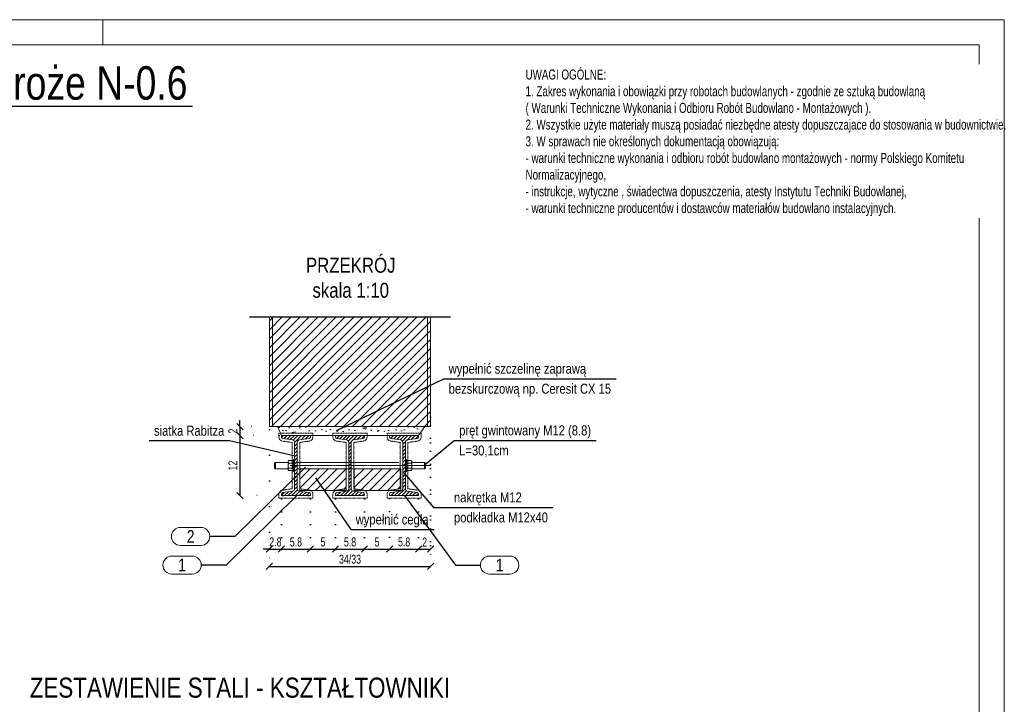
# Model space of a CAD drawing. Header units: millimetres. Extents: x 11149 to 111407, y -107619 to -23630.
# Tile 163 of 245: x 20260 to 20752, y -29702 to -29360. Entities that reach past the tile are written whole.
import ezdxf
from ezdxf.enums import TextEntityAlignment as Align

# ---------------------------------------------------------------- set-up
doc = ezdxf.new("R2010")
doc.units = ezdxf.units.MM
doc.header["$LTSCALE"] = 2
for name, pattern in [('CENTER2', [28.575, 19.05, -3.175, 3.175, -3.175]), ('DOT', [6.35, 0, -6.35]), ('HIDDEN', [9.525, 6.35, -3.175])]:
    doc.linetypes.add(name, pattern=pattern)
doc.layers.get('0').update_dxf_attribs({"plot": 0})
doc.layers.get('Defpoints').update_dxf_attribs({"color": 1})
for name, color, linetype, lineweight in [('e-cad_252', 252, 'HIDDEN', 9), ('e-cad_cienkie', 1, 'Continuous', 9), ('e-cad_opisy', 7, 'Continuous', 9), ('e-cad_osie', 22, 'CENTER2', 9), ('e-cad_stal_kontur', 222, 'Continuous', 20), ('e-cad_stal_wypelnienia', 224, 'Continuous', 9), ('e-cad_wymiary', 4, 'Continuous', 9), ('Opisy', 7, 'Continuous', 13)]:
    doc.layers.add(name, color=color, linetype=linetype, lineweight=lineweight)
doc.layers.add('e-cad_ukryte', color=30, linetype='HIDDEN')
doc.styles.add('e-cad_1', font='arial.ttf', dxfattribs={"width": 0.7})
doc.styles.add('e-cad_2', font='arial.ttf', dxfattribs={"width": 0.8})
doc.dimstyles.new('e-cad_1_10_[cm]', dxfattribs={"dimtxt": 1.8, "dimasz": 1.25, "dimexe": 1.25, "dimexo": 0.625, "dimgap": 0.5, "dimtad": 1, "dimdec": 0, "dimrnd": 1, "dimzin": 1, "dimtxsty": 'e-cad_1', "dimblk": 'OBLIQUE', "dimcen": 2.5, "dimclrd": 256, "dimclre": 252, "dimclrt": 7, "dimadec": 0, "dimazin": 0, "dimtfac": 1, "dimtix": 1, "dimtmove": 2, "dimatfit": 3, "dimldrblk": 'NONE', "dimfxl": 60, "dimfxlon": 1, "dimarcsym": 0})
doc.dimstyles.new('e-cad_1_25_10[cm]', dxfattribs={"dimscale": 2.5, "dimtxt": 1.8, "dimasz": 1.25, "dimexe": 1.25, "dimexo": 0.625, "dimgap": 0.5, "dimtad": 1, "dimdec": 0, "dimlfac": 0.4, "dimrnd": 1, "dimzin": 1, "dimtxsty": 'e-cad_1', "dimblk": 'OBLIQUE', "dimcen": 2.5, "dimclrd": 30, "dimclre": 252, "dimclrt": 7, "dimadec": 0, "dimazin": 0, "dimtfac": 1, "dimtix": 1, "dimtmove": 2, "dimatfit": 3, "dimfxl": 60, "dimfxlon": 1, "dimarcsym": 0})
doc.dimstyles.new('e-cad_1_25_[cm]', dxfattribs={"dimscale": 2.5, "dimtxt": 1.8, "dimasz": 1.25, "dimexe": 1.25, "dimexo": 0.625, "dimgap": 0.5, "dimtad": 1, "dimdec": 0, "dimrnd": 1, "dimzin": 1, "dimtxsty": 'e-cad_1', "dimblk": 'OBLIQUE', "dimcen": 2.5, "dimclrd": 256, "dimclre": 252, "dimclrt": 7, "dimadec": 0, "dimazin": 0, "dimtfac": 1, "dimtix": 1, "dimtmove": 2, "dimatfit": 3, "dimldrblk": 'NONE', "dimfxl": 60, "dimfxlon": 1, "dimarcsym": 0})
pattern_1 = [(45, (18022.2896, -33925.081), (-2.245064, 2.245064), [])]

# ---------------------------------------------------------------- blocks, each defined once
blk = doc.blocks.new('A3_poziom')
at = {"ltscale": 0.8}
blk.add_line((240, 292), (240, 297), dxfattribs=at)
for points in [[(0, 0), (420, 0), (420, 297), (0, 297)], [(30, 5), (415, 5), (415, 292), (30, 292)]]:
    blk.add_lwpolyline(points, close=True)
blk = doc.blocks.new('e-cad_ZelbetPozycja')
at = {"layer": 'e-cad_opisy', "ltscale": 0.04, "style": 'e-cad_1', "width": 0.8}
for tag, p, height in [('OPIS_1', (0, 1.33), 6.67), ('OPIS_2', (0, -5.33), 4), ('OPIS_4', (16, -5.33), 4), ('OPIS_3', (0, -9.33), 2.67)]:
    blk.add_attdef(tag, p, '', height=height, dxfattribs=at)
at = {"layer": 'e-cad_opisy', "ltscale": 0.04, "style": 'e-cad_1', "width": 0.8, "flags": 1}
for tag, p in [('POZYCJA', (0, -20)), ('ILOSC', (0, -26.67)), ('DODATEK', (0, -33.33))]:
    blk.add_attdef(tag, p, '', height=4, dxfattribs=at)
blk = doc.blocks.new('_None')
blk = doc.blocks.new('_OBLIQUE')
at = {"color": 0, "linetype": 'ByBlock', "lineweight": -2}
blk.add_line((-0.5, -0.5), (0.5, 0.5), dxfattribs=at)
blk = doc.blocks.new('e-cad_StalOpisNiezliczalny_1')
at = {"layer": 'e-cad_cienkie', "ltscale": 0.4}
blk.add_lwpolyline([(5.87, 1.8), (1.78, 1.8, 0.991311), (1.78, -1.8), (5.87, -1.8, 0.991311)], format="xyb", close=True, dxfattribs=at)
at = {"layer": 'e-cad_opisy', "color": 9, "ltscale": 0.04, "style": 'e-cad_1', "width": 0.8}
blk.add_attdef('NR', text='', height=2.5, dxfattribs=at).set_placement((3.83, 0), align=Align.MIDDLE_CENTER)
blk = doc.blocks.new('*D1391')
at = {"layer": 'Defpoints', "color": 0, "ltscale": 0.5}
for p in [(20377.74, -29563.21), (20370.27, -29567.71), (20404.24, -29567.71)]:
    blk.add_point(p, dxfattribs=at)
at = {"layer": 'e-cad_opisy', "color": 30, "lineweight": -2}
for p, q in [((20370.27, -29563.21), (20370.27, -29560.09)), ((20370.27, -29563.21), (20370.27, -29567.71)), ((20370.27, -29567.71), (20370.27, -29570.84))]:
    blk.add_line(p, q, dxfattribs=at)
at = {"layer": 'e-cad_opisy', "color": 252, "linetype": 'DOT', "lineweight": -2}
for p, q in [((20376.17, -29563.21), (20367.14, -29563.21)), ((20402.67, -29567.71), (20367.14, -29567.71))]:
    blk.add_line(p, q, dxfattribs=at)
at = {"layer": 'e-cad_opisy', "color": 30, "lineweight": -2, "ltscale": 0.5, "xscale": 3.125, "yscale": 3.125, "zscale": 3.125}
for p, rotation in [((20370.27, -29563.21), 270), ((20370.27, -29567.71), 90)]:
    blk.add_blockref('_OBLIQUE', p, dxfattribs=dict(at, rotation=rotation))
at = {"layer": 'e-cad_opisy', "color": 7, "ltscale": 0.5, "insert": (20366.76, -29565.46), "char_height": 4.5, "attachment_point": 5, "rotation": 90, "style": 'e-cad_1'}
blk.add_mtext('2', dxfattribs=at)
blk = doc.blocks.new('*D1392')
at = {"layer": 'Defpoints', "color": 0, "ltscale": 0.5}
for p in [(20404.24, -29567.71), (20370.27, -29597.71), (20406.02, -29597.71)]:
    blk.add_point(p, dxfattribs=at)
at = {"layer": 'e-cad_opisy', "color": 252, "linetype": 'DOT', "lineweight": -2}
for p, q in [((20402.67, -29567.71), (20367.14, -29567.71)), ((20404.46, -29597.71), (20367.14, -29597.71))]:
    blk.add_line(p, q, dxfattribs=at)
at = {"layer": 'e-cad_opisy', "color": 30, "lineweight": -2}
blk.add_line((20370.27, -29567.71), (20370.27, -29597.71), dxfattribs=at)
at = {"layer": 'e-cad_opisy', "color": 30, "lineweight": -2, "ltscale": 0.5, "xscale": 3.125, "yscale": 3.125, "zscale": 3.125}
for p, rotation in [((20370.27, -29567.71), 90), ((20370.27, -29597.71), 270)]:
    blk.add_blockref('_OBLIQUE', p, dxfattribs=dict(at, rotation=rotation))
at = {"layer": 'e-cad_opisy', "color": 7, "ltscale": 0.5, "insert": (20366.76, -29582.71), "char_height": 4.5, "attachment_point": 5, "rotation": 90, "style": 'e-cad_1'}
blk.add_mtext('12', dxfattribs=at)
blk = doc.blocks.new('*D1393')
at = {"layer": 'Defpoints', "color": 0, "ltscale": 0.5}
for p in [(20384.99, -29563.21), (20390.99, -29597.71), (20390.99, -29624.41)]:
    blk.add_point(p, dxfattribs=at)
at = {"layer": 'e-cad_opisy', "color": 252, "linetype": 'DOT', "lineweight": -2}
for p, q in [((20384.99, -29564.77), (20384.99, -29627.54)), ((20390.99, -29599.27), (20390.99, -29627.54))]:
    blk.add_line(p, q, dxfattribs=at)
at = {"layer": 'e-cad_opisy', "color": 30, "lineweight": -2}
for p, q in [((20384.99, -29624.41), (20381.86, -29624.41)), ((20384.99, -29624.41), (20390.99, -29624.41)), ((20390.99, -29624.41), (20394.11, -29624.41))]:
    blk.add_line(p, q, dxfattribs=at)
at = {"layer": 'e-cad_opisy', "color": 30, "lineweight": -2, "ltscale": 0.5, "xscale": 3.125, "yscale": 3.125, "zscale": 3.125}
blk.add_blockref('_OBLIQUE', (20384.99, -29624.41), dxfattribs=at)
at = {"layer": 'e-cad_opisy', "color": 30, "lineweight": -2, "ltscale": 0.5, "xscale": 3.125, "yscale": 3.125, "zscale": 3.125, "rotation": 180}
blk.add_blockref('_OBLIQUE', (20390.99, -29624.41), dxfattribs=at)
at = {"layer": 'e-cad_opisy', "color": 7, "ltscale": 0.5, "insert": (20387.99, -29620.87), "char_height": 4.5, "attachment_point": 5, "style": 'e-cad_1'}
blk.add_mtext('2.8', dxfattribs=at)
blk = doc.blocks.new('*D1394')
at = {"layer": 'Defpoints', "color": 0, "ltscale": 0.5}
for p in [(20465.49, -29557.02), (20384.99, -29563.21), (20465.49, -29633.04)]:
    blk.add_point(p, dxfattribs=at)
at = {"layer": 'e-cad_opisy', "color": 252, "linetype": 'DOT', "lineweight": -2}
for p, q in [((20465.49, -29558.59), (20465.49, -29636.16)), ((20384.99, -29564.77), (20384.99, -29636.16))]:
    blk.add_line(p, q, dxfattribs=at)
at = {"layer": 'e-cad_opisy', "color": 30, "lineweight": -2}
blk.add_line((20384.99, -29633.04), (20465.49, -29633.04), dxfattribs=at)
at = {"layer": 'e-cad_opisy', "color": 30, "lineweight": -2, "ltscale": 0.5, "xscale": 3.125, "yscale": 3.125, "zscale": 3.125, "rotation": 180}
blk.add_blockref('_OBLIQUE', (20384.99, -29633.04), dxfattribs=at)
at = {"layer": 'e-cad_opisy', "color": 30, "lineweight": -2, "ltscale": 0.5, "xscale": 3.125, "yscale": 3.125, "zscale": 3.125}
blk.add_blockref('_OBLIQUE', (20465.49, -29633.04), dxfattribs=at)
at = {"layer": 'e-cad_opisy', "color": 7, "ltscale": 0.5, "insert": (20425.24, -29629.46), "char_height": 4.5, "attachment_point": 5, "style": 'e-cad_1'}
blk.add_mtext('34/33', dxfattribs=at)
blk = doc.blocks.new('*D1416')
at = {"layer": 'Defpoints', "color": 0, "ltscale": 0.5}
for p in [(20390.99, -29597.71), (20405.49, -29597.71), (20405.49, -29624.41)]:
    blk.add_point(p, dxfattribs=at)
at = {"layer": 'e-cad_opisy', "color": 252, "linetype": 'DOT', "lineweight": -2, "ltscale": 0.5}
for p, q in [((20390.99, -29599.27), (20390.99, -29627.54)), ((20405.49, -29599.27), (20405.49, -29627.54))]:
    blk.add_line(p, q, dxfattribs=at)
at = {"layer": 'e-cad_opisy', "color": 30, "lineweight": -2, "ltscale": 0.5}
blk.add_line((20390.99, -29624.41), (20405.49, -29624.41), dxfattribs=at)
at = {"layer": 'e-cad_opisy', "color": 30, "lineweight": -2, "ltscale": 0.5, "xscale": 3.125, "yscale": 3.125, "zscale": 3.125, "rotation": 180}
blk.add_blockref('_OBLIQUE', (20390.99, -29624.41), dxfattribs=at)
at = {"layer": 'e-cad_opisy', "color": 30, "lineweight": -2, "ltscale": 0.5, "xscale": 3.125, "yscale": 3.125, "zscale": 3.125}
blk.add_blockref('_OBLIQUE', (20405.49, -29624.41), dxfattribs=at)
at = {"layer": 'e-cad_opisy', "color": 7, "ltscale": 0.5, "insert": (20398.24, -29620.87), "char_height": 4.5, "attachment_point": 5, "style": 'e-cad_1'}
blk.add_mtext('5.8', dxfattribs=at)
blk = doc.blocks.new('*D1417')
at = {"layer": 'Defpoints', "color": 0, "ltscale": 0.5}
for p in [(20405.49, -29597.71), (20417.99, -29597.71), (20417.99, -29624.41)]:
    blk.add_point(p, dxfattribs=at)
at = {"layer": 'e-cad_opisy', "color": 252, "linetype": 'DOT', "lineweight": -2, "ltscale": 0.5}
for p, q in [((20405.49, -29599.27), (20405.49, -29627.54)), ((20417.99, -29599.27), (20417.99, -29627.54))]:
    blk.add_line(p, q, dxfattribs=at)
at = {"layer": 'e-cad_opisy', "color": 30, "lineweight": -2, "ltscale": 0.5}
blk.add_line((20405.49, -29624.41), (20417.99, -29624.41), dxfattribs=at)
at = {"layer": 'e-cad_opisy', "color": 30, "lineweight": -2, "ltscale": 0.5, "xscale": 3.125, "yscale": 3.125, "zscale": 3.125, "rotation": 180}
blk.add_blockref('_OBLIQUE', (20405.49, -29624.41), dxfattribs=at)
at = {"layer": 'e-cad_opisy', "color": 30, "lineweight": -2, "ltscale": 0.5, "xscale": 3.125, "yscale": 3.125, "zscale": 3.125}
blk.add_blockref('_OBLIQUE', (20417.99, -29624.41), dxfattribs=at)
at = {"layer": 'e-cad_opisy', "color": 7, "ltscale": 0.5, "insert": (20411.74, -29620.88), "char_height": 4.5, "attachment_point": 5, "style": 'e-cad_1'}
blk.add_mtext('5', dxfattribs=at)
blk = doc.blocks.new('*D1418')
at = {"layer": 'Defpoints', "color": 0, "ltscale": 0.5}
for p in [(20417.99, -29597.71), (20432.49, -29597.71), (20432.49, -29624.41)]:
    blk.add_point(p, dxfattribs=at)
at = {"layer": 'e-cad_opisy', "color": 252, "linetype": 'DOT', "lineweight": -2, "ltscale": 0.5}
for p, q in [((20417.99, -29599.27), (20417.99, -29627.54)), ((20432.49, -29599.27), (20432.49, -29627.54))]:
    blk.add_line(p, q, dxfattribs=at)
at = {"layer": 'e-cad_opisy', "color": 30, "lineweight": -2, "ltscale": 0.5}
blk.add_line((20417.99, -29624.41), (20432.49, -29624.41), dxfattribs=at)
at = {"layer": 'e-cad_opisy', "color": 30, "lineweight": -2, "ltscale": 0.5, "xscale": 3.125, "yscale": 3.125, "zscale": 3.125, "rotation": 180}
blk.add_blockref('_OBLIQUE', (20417.99, -29624.41), dxfattribs=at)
at = {"layer": 'e-cad_opisy', "color": 30, "lineweight": -2, "ltscale": 0.5, "xscale": 3.125, "yscale": 3.125, "zscale": 3.125}
blk.add_blockref('_OBLIQUE', (20432.49, -29624.41), dxfattribs=at)
at = {"layer": 'e-cad_opisy', "color": 7, "ltscale": 0.5, "insert": (20425.24, -29620.87), "char_height": 4.5, "attachment_point": 5, "style": 'e-cad_1'}
blk.add_mtext('5.8', dxfattribs=at)
blk = doc.blocks.new('*D1419')
at = {"layer": 'Defpoints', "color": 0, "ltscale": 0.5}
for p in [(20432.49, -29597.71), (20444.99, -29597.56), (20444.99, -29624.41)]:
    blk.add_point(p, dxfattribs=at)
at = {"layer": 'e-cad_opisy', "color": 252, "linetype": 'DOT', "lineweight": -2, "ltscale": 0.5}
for p, q in [((20432.49, -29599.27), (20432.49, -29627.54)), ((20444.99, -29599.12), (20444.99, -29627.54))]:
    blk.add_line(p, q, dxfattribs=at)
at = {"layer": 'e-cad_opisy', "color": 30, "lineweight": -2, "ltscale": 0.5}
blk.add_line((20432.49, -29624.41), (20444.99, -29624.41), dxfattribs=at)
at = {"layer": 'e-cad_opisy', "color": 30, "lineweight": -2, "ltscale": 0.5, "xscale": 3.125, "yscale": 3.125, "zscale": 3.125, "rotation": 180}
blk.add_blockref('_OBLIQUE', (20432.49, -29624.41), dxfattribs=at)
at = {"layer": 'e-cad_opisy', "color": 30, "lineweight": -2, "ltscale": 0.5, "xscale": 3.125, "yscale": 3.125, "zscale": 3.125}
blk.add_blockref('_OBLIQUE', (20444.99, -29624.41), dxfattribs=at)
at = {"layer": 'e-cad_opisy', "color": 7, "ltscale": 0.5, "insert": (20438.74, -29620.88), "char_height": 4.5, "attachment_point": 5, "style": 'e-cad_1'}
blk.add_mtext('5', dxfattribs=at)
blk = doc.blocks.new('*D1420')
at = {"layer": 'Defpoints', "color": 0, "ltscale": 0.5}
for p in [(20444.99, -29597.56), (20459.49, -29597.71), (20459.49, -29624.41)]:
    blk.add_point(p, dxfattribs=at)
at = {"layer": 'e-cad_opisy', "color": 252, "linetype": 'DOT', "lineweight": -2, "ltscale": 0.5}
for p, q in [((20444.99, -29599.12), (20444.99, -29627.54)), ((20459.49, -29599.27), (20459.49, -29627.54))]:
    blk.add_line(p, q, dxfattribs=at)
at = {"layer": 'e-cad_opisy', "color": 30, "lineweight": -2, "ltscale": 0.5}
blk.add_line((20444.99, -29624.41), (20459.49, -29624.41), dxfattribs=at)
at = {"layer": 'e-cad_opisy', "color": 30, "lineweight": -2, "ltscale": 0.5, "xscale": 3.125, "yscale": 3.125, "zscale": 3.125, "rotation": 180}
blk.add_blockref('_OBLIQUE', (20444.99, -29624.41), dxfattribs=at)
at = {"layer": 'e-cad_opisy', "color": 30, "lineweight": -2, "ltscale": 0.5, "xscale": 3.125, "yscale": 3.125, "zscale": 3.125}
blk.add_blockref('_OBLIQUE', (20459.49, -29624.41), dxfattribs=at)
at = {"layer": 'e-cad_opisy', "color": 7, "ltscale": 0.5, "insert": (20452.24, -29620.87), "char_height": 4.5, "attachment_point": 5, "style": 'e-cad_1'}
blk.add_mtext('5.8', dxfattribs=at)
blk = doc.blocks.new('*D1421')
at = {"layer": 'Defpoints', "color": 0, "ltscale": 0.5}
for p in [(20465.49, -29561.06), (20459.49, -29597.71), (20465.49, -29624.41)]:
    blk.add_point(p, dxfattribs=at)
at = {"layer": 'e-cad_opisy', "color": 252, "linetype": 'DOT', "lineweight": -2, "ltscale": 0.5}
for p, q in [((20465.49, -29562.63), (20465.49, -29627.54)), ((20459.49, -29599.27), (20459.49, -29627.54))]:
    blk.add_line(p, q, dxfattribs=at)
at = {"layer": 'e-cad_opisy', "color": 30, "lineweight": -2, "ltscale": 0.5}
blk.add_line((20459.49, -29624.41), (20465.49, -29624.41), dxfattribs=at)
at = {"layer": 'e-cad_opisy', "color": 30, "lineweight": -2, "ltscale": 0.5, "xscale": 3.125, "yscale": 3.125, "zscale": 3.125, "rotation": 180}
blk.add_blockref('_OBLIQUE', (20459.49, -29624.41), dxfattribs=at)
at = {"layer": 'e-cad_opisy', "color": 30, "lineweight": -2, "ltscale": 0.5, "xscale": 3.125, "yscale": 3.125, "zscale": 3.125}
blk.add_blockref('_OBLIQUE', (20465.49, -29624.41), dxfattribs=at)
at = {"layer": 'e-cad_opisy', "color": 7, "ltscale": 0.5, "insert": (20462.49, -29620.91), "char_height": 4.5, "attachment_point": 5, "style": 'e-cad_1'}
blk.add_mtext('2', dxfattribs=at)

msp = doc.modelspace()

# ---------------------------------------------------------------- hatches: boundary and pattern name
at = {"layer": 'e-cad_252', "ltscale": 10}
h = msp.add_hatch(dxfattribs=at)
h.set_pattern_fill('ANSI31', color=256)
h.set_pattern_definition(pattern_1)
h.paths.add_polyline_path([(20384.99, -29508.42), (20384.99, -29563.21), (20465.49, -29563.21), (20465.49, -29508.42)])
at = {"layer": 'e-cad_252', "ltscale": 0.8}
h = msp.add_hatch(dxfattribs=at)
h.set_pattern_fill('CONC', color=256, scale=0.625, angle=30)
h.set_pattern_definition([(30, (10823.933, -34338.94), (-7.9375, 13.748153), [0, -15.875]), (30, (10826.849, -34343.672), (-7.9375, 13.748153), [0, -15.875]), (30, (10822.975, -34336.01), (-7.9375, 13.748153), [0, -15.875]), (8.1986, (10818.2869, -34344.3997), (49.1819629, 10.0643501), [1.709785, -83.77971]), (246.8699, (10819.9792, -34344.156), (25.36945775, 51.3088076), [0.79375, -78.58125]), (160.6013, (10819.6674, -34344.8858), (116.36576442, -42.80140287), [1.463596, -144.896665]), (236.5651, (10816.083, -34349.155), (-5.8106313, -21.6856646), [0.35498, -35.142599]), (356.3099, (10815.8874, -34349.4512), (35.433811, 2.1268249), [0.57239, -56.66575]), (138.4349, (10816.4586, -34349.488), (-29.6231348, 19.5588252), [0.502015, -49.699148]), (255, (10825.676, -34345.45), (7.937502, -13.748158), [0.673513, -21.777119]), (30, (10825.501, -34346.1), (5.810653, 21.685653), [0.9525, -14.9225]), (165, (10826.326, -34345.624), (-13.748158, -7.937502), [0.673513, -21.777119]), (281.5651, (10818.946, -34337.6035), (-2.1268721, 35.4337999), [0.502015, -49.699148]), (30, (10819.046, -34338.095), (5.810653, 21.685653), [0.79375, -15.08125]), (173.1301, (10819.7338, -34337.6984), (-57.1194597, 3.6838089), [0.79375, -78.58125]), (243.6901, (10811.58, -34341.673), (19.5587899, 29.6231681), [0.57239, -56.66575]), (11.5651, (10811.326, -34342.186), (-35.4337999, -2.1268721), [1.00403, -49.197133]), (156.8699, (10812.3098, -34341.9847), (51.3088076, -25.36945775), [0.79375, -78.58125]), (30, (10815.884, -34339.921), (-7.9375, 13.748153), [0, -15.875]), (30, (10814.236, -34345.639), (-7.9375, 13.748153), [0, -15.875]), (30, (10821.022, -34348.503), (-7.9375, 13.748153), [0, -15.875]), (30, (10822.274, -34342.098), (-7.9375, 13.748153), [0, -15.875]), (30, (10816.937, -34342.063), (-7.9375, 13.748153), [0, -15.875]), (30, (10813.675, -34343.396), (-7.9375, 13.748153), [0, -15.875]), (30, (10815.388, -34343.507), (-7.9375, 13.748153), [0, -15.875]), (30, (10816.743, -34347.124), (-7.9375, 13.748153), [0, -15.875]), (30, (10813.126, -34348.479), (-7.9375, 13.748153), [0, -15.875]), (30, (10811.438, -34345.238), (-7.9375, 13.748153), [0, -15.875]), (30, (10809.28, -34342.451), (-7.9375, 13.748153), [0, -15.875]), (30, (10813.224, -34339.44), (-7.9375, 13.748153), [0, -15.875]), (30, (10815.931, -34337.144), (-7.9375, 13.748153), [0, -15.875]), (30, (10821.06, -34334.916), (-7.9375, 13.748153), [0, -15.875]), (30, (10820.221, -34341.083), (-7.9375, 13.748153), [0, -15.875]), (30, (10817.418, -34339.402), (-7.9375, 13.748153), [0, -15.875]), (30, (10822.328, -34345.366), (-7.9375, 13.748153), [0, -15.875]), (30, (10818.6, -34348.435), (-7.9375, 13.748153), [0, -15.875]), (30, (10824.471, -34349.078), (-7.9375, 13.748153), [0, -15.875]), (30, (10819.458, -34350.873), (-7.9375, 13.748153), [0, -15.875]), (30, (10815.296, -34353.825), (-7.9375, 13.748153), [0, -15.875]), (30, (10817.343, -34353.56), (-7.9375, 13.748153), [0, -15.875]), (30, (10816.37, -34351.556), (-7.9375, 13.748153), [0, -15.875]), (30, (10826.85, -34348.438), (-7.9375, 13.748153), [0, -15.875]), (30, (10825.246, -34341.848), (-7.9375, 13.748153), [0, -15.875]), (30, (10822.177, -34338.12), (-7.9375, 13.748153), [0, -15.875]), (30, (10821.568, -34351.67), (-7.9375, 13.748153), [0, -15.875])])
h.paths.add_polyline_path([(20388.97, -29563.21), (20462.64, -29563.21), (20460.36, -29566.46), (20426.49, -29566.46), (20390.43, -29566.46)])
at = {"layer": 'e-cad_252', "ltscale": 10}
h = msp.add_hatch(dxfattribs=at)
h.set_pattern_fill('ANSI31', color=256)
h.set_pattern_definition(pattern_1)
h.paths.add_polyline_path([(20400.12, -29584.3), (20423.35, -29584.3), (20423.35, -29594.25), (20423.35, -29594.25, -0.344616), (20423.32, -29594.29), (20418.48, -29594.96, 0.060951), (20418, -29595.09), (20405.47, -29595.09, 0.060951), (20405, -29594.96), (20400.15, -29594.29, -0.344616), (20400.12, -29594.25), (20400.12, -29594.25)])
h = msp.add_hatch(dxfattribs=at)
h.set_pattern_fill('ANSI31', color=256)
h.set_pattern_definition(pattern_1)
h.paths.add_polyline_path([(20427.38, -29584.3), (20450.35, -29584.3), (20450.35, -29594.25, -0.374036), (20450.32, -29594.29), (20445.48, -29594.96, 0.060951), (20445, -29595.09), (20432.47, -29595.09, 0.060951), (20432, -29594.96), (20427.38, -29594.32)])
at = {"layer": 'e-cad_stal_wypelnienia', "ltscale": 0.4}
h = msp.add_hatch(dxfattribs=at)
h.set_pattern_fill('ANSI31', color=256, scale=0.4, style=0)
h.set_pattern_definition([(45, (-4099.2953, -46528.246), (-0.89802561, 0.89802561), [])])
edge = h.paths.add_edge_path()
edge.add_line((20390.99, -29597.71), (20390.99, -29596.97))
edge.add_ellipse((20391.77, -29596.98), major_axis=(-0.554, -0.554), ratio=1, start_angle=233.4848, end_angle=314.4848, ccw=False)
edge.add_line((20391.65, -29596.2), (20396.5, -29595.52))
edge.add_ellipse((20396.31, -29594.25), major_axis=(1.29, 0), ratio=1, start_angle=278.4848, end_angle=359.4848)
edge.add_line((20397.6, -29594.26), (20397.6, -29571.16))
edge.add_ellipse((20396.31, -29571.18), major_axis=(0.911, 0.911), ratio=1, start_angle=315.5152, end_angle=396.5152)
edge.add_line((20396.5, -29569.9), (20391.65, -29569.22))
edge.add_ellipse((20391.77, -29568.45), major_axis=(-0.782, 0.043), ratio=1, start_angle=363.6665, end_angle=444.6665, ccw=False)
edge.add_line((20390.99, -29568.46), (20390.99, -29567.71))
edge.add_line((20390.99, -29567.71), (20405.49, -29567.71))
edge.add_line((20405.49, -29567.71), (20405.49, -29568.46))
edge.add_ellipse((20404.7, -29568.45), major_axis=(-0.554, -0.554), ratio=1, start_angle=413.4848, end_angle=494.4848, ccw=False)
edge.add_line((20404.82, -29569.22), (20399.97, -29569.9))
edge.add_ellipse((20400.16, -29571.18), major_axis=(1.08, 0.7), ratio=1, start_angle=65.5166, end_angle=146.5166)
edge.add_line((20398.87, -29571.16), (20398.87, -29594.26))
edge.add_ellipse((20400.16, -29594.25), major_axis=(1.03, 0.77), ratio=1, start_angle=143.6536, end_angle=224.6536)
edge.add_line((20399.97, -29595.52), (20404.82, -29596.2))
edge.add_ellipse((20404.7, -29596.98), major_axis=(-0.782, 0.043), ratio=1, start_angle=183.6665, end_angle=264.6665, ccw=False)
edge.add_line((20405.49, -29596.97), (20405.49, -29597.71))
edge.add_line((20405.49, -29597.71), (20390.99, -29597.71))
h = msp.add_hatch(dxfattribs=at)
h.set_pattern_fill('ANSI31', color=256, scale=0.4, angle=180, style=0)
h.set_pattern_definition([(225, (-4155.7953, -46528.246), (0.89802561, -0.89802561), [])])
edge = h.paths.add_edge_path()
edge.add_line((20417.99, -29567.71), (20417.99, -29568.46))
edge.add_ellipse((20418.77, -29568.45), major_axis=(0.554, 0.554), ratio=1, start_angle=135.5152, end_angle=216.5152)
edge.add_line((20418.65, -29569.22), (20423.5, -29569.9))
edge.add_ellipse((20423.31, -29571.18), major_axis=(-1.03, -0.77), ratio=1, start_angle=503.9609, end_angle=584.9609, ccw=False)
edge.add_line((20424.6, -29571.16), (20424.6, -29594.26))
edge.add_ellipse((20423.31, -29594.25), major_axis=(-1.03, -0.77), ratio=1, start_angle=421.6232, end_angle=502.6232, ccw=False)
edge.add_line((20423.5, -29595.52), (20418.65, -29596.2))
edge.add_ellipse((20418.77, -29596.98), major_axis=(0.782, -0.043), ratio=1, start_angle=101.6361, end_angle=182.6361)
edge.add_line((20417.99, -29596.97), (20417.99, -29597.71))
edge.add_line((20417.99, -29597.71), (20432.49, -29597.71))
edge.add_line((20432.49, -29597.71), (20432.49, -29596.97))
edge.add_ellipse((20431.7, -29596.98), major_axis=(0.554, 0.554), ratio=1, start_angle=315.5152, end_angle=396.5152)
edge.add_line((20431.82, -29596.2), (20426.97, -29595.52))
edge.add_ellipse((20427.16, -29594.25), major_axis=(-1.29, 0), ratio=1, start_angle=360.5152, end_angle=441.5152, ccw=False)
edge.add_line((20425.87, -29594.26), (20425.87, -29571.16))
edge.add_ellipse((20427.16, -29571.18), major_axis=(-0.911, -0.911), ratio=1, start_angle=233.4848, end_angle=314.4848, ccw=False)
edge.add_line((20426.97, -29569.9), (20431.82, -29569.22))
edge.add_ellipse((20431.7, -29568.45), major_axis=(0.782, -0.043), ratio=1, start_angle=281.6361, end_angle=362.6361)
edge.add_line((20432.49, -29568.46), (20432.49, -29567.71))
edge.add_line((20432.49, -29567.71), (20417.99, -29567.71))
h = msp.add_hatch(dxfattribs=at)
h.set_pattern_fill('ANSI31', color=256, scale=0.4, angle=180, style=0)
h.set_pattern_definition([(225, (-4128.7953, -46528.246), (0.89802561, -0.89802561), [])])
edge = h.paths.add_edge_path()
edge.add_line((20444.99, -29567.71), (20444.99, -29568.46))
edge.add_ellipse((20445.77, -29568.45), major_axis=(0.554, 0.554), ratio=1, start_angle=135.5152, end_angle=216.5152)
edge.add_line((20445.65, -29569.22), (20450.5, -29569.9))
edge.add_ellipse((20450.31, -29571.18), major_axis=(-1.03, -0.77), ratio=1, start_angle=503.9609, end_angle=584.9609, ccw=False)
edge.add_line((20451.6, -29571.16), (20451.6, -29594.26))
edge.add_ellipse((20450.31, -29594.25), major_axis=(-1.03, -0.77), ratio=1, start_angle=421.6232, end_angle=502.6232, ccw=False)
edge.add_line((20450.5, -29595.52), (20445.65, -29596.2))
edge.add_ellipse((20445.77, -29596.98), major_axis=(0.782, -0.043), ratio=1, start_angle=101.6361, end_angle=182.6361)
edge.add_line((20444.99, -29596.97), (20444.99, -29597.71))
edge.add_line((20444.99, -29597.71), (20459.49, -29597.71))
edge.add_line((20459.49, -29597.71), (20459.49, -29596.97))
edge.add_ellipse((20458.7, -29596.98), major_axis=(0.554, 0.554), ratio=1, start_angle=315.5152, end_angle=396.5152)
edge.add_line((20458.82, -29596.2), (20453.97, -29595.52))
edge.add_ellipse((20454.16, -29594.25), major_axis=(-1.29, 0), ratio=1, start_angle=360.5152, end_angle=441.5152, ccw=False)
edge.add_line((20452.87, -29594.26), (20452.87, -29571.16))
edge.add_ellipse((20454.16, -29571.18), major_axis=(-0.911, -0.911), ratio=1, start_angle=233.4848, end_angle=314.4848, ccw=False)
edge.add_line((20453.97, -29569.9), (20458.82, -29569.22))
edge.add_ellipse((20458.7, -29568.45), major_axis=(0.782, -0.043), ratio=1, start_angle=281.6361, end_angle=362.6361)
edge.add_line((20459.49, -29568.46), (20459.49, -29567.71))
edge.add_line((20459.49, -29567.71), (20444.99, -29567.71))

# ---------------------------------------------------------------- linework, layer by layer
at = {"layer": 'e-cad_opisy'}
for p, q in [((20384.99, -29563.21), (20384.99, -29508.42)), ((20384.99, -29508.42), (20384.99, -29563.21)), ((20386.49, -29563.21), (20386.49, -29508.42)), ((20386.49, -29508.42), (20386.49, -29563.21)), ((20463.99, -29508.42), (20463.99, -29563.21)), ((20465.49, -29563.21), (20465.49, -29508.42)), ((20465.49, -29508.42), (20465.49, -29563.21)), ((20384.99, -29563.21), (20465.49, -29563.21))]:
    msp.add_line(p, q, dxfattribs=at)
at = {"layer": 'e-cad_opisy', "color": 0, "linetype": 'HIDDEN', "ltscale": 4}
for p, q in [((20387.6, -29581.5), (20387.6, -29583.92)), ((20387.97, -29581.12), (20387.97, -29584.3)), ((20398.87, -29581.12), (20451.6, -29581.12)), ((20398.87, -29584.3), (20451.6, -29584.3)), ((20462.5, -29581.12), (20462.5, -29584.3)), ((20462.87, -29581.5), (20462.87, -29583.92))]:
    msp.add_line(p, q, dxfattribs=at)
at = {"layer": 'e-cad_opisy'}
for points in [[(20397.6, -29585.71), (20397.6, -29579.71), (20396.97, -29579.71), (20396.97, -29585.71), (20397.6, -29585.71)], [(20452.87, -29585.71), (20452.87, -29579.71), (20453.5, -29579.71), (20453.5, -29585.71), (20452.87, -29585.71)], [(20394.37, -29584.57), (20394.37, -29580.85)], [(20394.37, -29581.47), (20396.97, -29581.47)], [(20394.37, -29583.95), (20396.97, -29583.95)], [(20394.63, -29580.23), (20396.71, -29580.23)], [(20396.97, -29584.57), (20396.97, -29580.85)], [(20453.5, -29584.57), (20453.5, -29580.85)], [(20456.1, -29581.47), (20453.5, -29581.47)], [(20456.1, -29583.95), (20453.5, -29583.95)], [(20455.84, -29580.23), (20453.76, -29580.23)], [(20456.1, -29584.57), (20456.1, -29580.85)], [(20394.63, -29585.19), (20396.71, -29585.19)], [(20455.84, -29585.19), (20453.76, -29585.19)]]:
    msp.add_lwpolyline(points, dxfattribs=at)
at = {"layer": 'e-cad_opisy', "color": 0, "linetype": 'HIDDEN', "ltscale": 4}
for points in [[(20387.6, -29581.5), (20387.97, -29581.12), (20394.37, -29581.12)], [(20387.6, -29583.92), (20387.97, -29584.3), (20394.37, -29584.3)], [(20462.87, -29581.5), (20462.5, -29581.12), (20456.1, -29581.12)], [(20462.87, -29583.92), (20462.5, -29584.3), (20456.1, -29584.3)]]:
    msp.add_lwpolyline(points, dxfattribs=at)
at = {"layer": 'e-cad_opisy'}
for points in [[(20394.63, -29581.47, -0.419144), (20394.63, -29580.23)], [(20394.63, -29583.95, -0.209572), (20394.63, -29581.47)], [(20394.63, -29585.19, -0.419144), (20394.63, -29583.95)], [(20396.71, -29581.47, 0.419144), (20396.71, -29580.23)], [(20396.71, -29583.95, 0.209572), (20396.71, -29581.47)], [(20396.71, -29585.19, 0.419144), (20396.71, -29583.95)], [(20453.76, -29581.47, -0.419144), (20453.76, -29580.23)], [(20453.76, -29583.95, -0.209572), (20453.76, -29581.47)], [(20453.76, -29585.19, -0.419144), (20453.76, -29583.95)], [(20455.84, -29581.47, 0.419144), (20455.84, -29580.23)], [(20455.84, -29583.95, 0.209572), (20455.84, -29581.47)], [(20455.84, -29585.19, 0.419144), (20455.84, -29583.95)]]:
    msp.add_lwpolyline(points, format="xyb", dxfattribs=at)
at = {"layer": 'e-cad_opisy', "ltscale": 0.5}
for points in [[(20400.12, -29595.09), (20423.35, -29595.09), (20423.35, -29584.3), (20400.12, -29584.3)], [(20427.38, -29595.09), (20450.6, -29595.09), (20450.6, -29584.3), (20427.38, -29584.3)]]:
    msp.add_lwpolyline(points, close=True, dxfattribs=at)
at = {"layer": 'e-cad_osie', "ltscale": 0.02}
msp.add_lwpolyline([(20465.63, -29582.71), (20395.41, -29582.71)], dxfattribs=at)
at = {"layer": 'e-cad_stal_kontur', "linetype": 'HIDDEN', "ltscale": 0.01}
for points in [[(20398.24, -29598.96), (20389.74, -29598.96), (20389.74, -29596.96, -0.370858), (20391.48, -29594.96), (20396.32, -29594.29, 0.374036), (20396.35, -29594.25), (20396.35, -29571.17, 0.374036), (20396.31, -29571.14), (20391.48, -29570.46, -0.370858), (20389.74, -29568.46), (20389.74, -29566.46), (20398.24, -29566.46)], [(20398.24, -29598.96), (20406.74, -29598.96), (20406.74, -29596.96, 0.370858), (20405, -29594.96), (20400.15, -29594.29, -0.374036), (20400.12, -29594.25), (20400.12, -29571.17, -0.374036), (20400.16, -29571.14), (20405, -29570.46, 0.370858), (20406.74, -29568.46), (20406.74, -29566.46), (20398.24, -29566.46)], [(20425.24, -29598.96), (20416.74, -29598.96), (20416.74, -29596.96, -0.370858), (20418.48, -29594.96), (20423.32, -29594.29, 0.374036), (20423.35, -29594.25), (20423.35, -29571.17, 0.374036), (20423.31, -29571.14), (20418.48, -29570.46, -0.370858), (20416.74, -29568.46), (20416.74, -29566.46), (20425.24, -29566.46)], [(20425.24, -29598.96), (20433.74, -29598.96), (20433.74, -29596.96, 0.370858), (20432, -29594.96), (20427.15, -29594.29, -0.374036), (20427.12, -29594.25), (20427.12, -29571.17, -0.374036), (20427.16, -29571.14), (20432, -29570.46, 0.370858), (20433.74, -29568.46), (20433.74, -29566.46), (20425.24, -29566.46)], [(20452.24, -29598.96), (20443.74, -29598.96), (20443.74, -29596.96, -0.370858), (20445.48, -29594.96), (20450.32, -29594.29, 0.374036), (20450.35, -29594.25), (20450.35, -29571.17, 0.374036), (20450.31, -29571.14), (20445.48, -29570.46, -0.370858), (20443.74, -29568.46), (20443.74, -29566.46), (20452.24, -29566.46)], [(20452.24, -29598.96), (20460.74, -29598.96), (20460.74, -29596.96, 0.370858), (20459, -29594.96), (20454.15, -29594.29, -0.374036), (20454.12, -29594.25), (20454.12, -29571.17, -0.374036), (20454.16, -29571.14), (20459, -29570.46, 0.370858), (20460.74, -29568.46), (20460.74, -29566.46), (20452.24, -29566.46)]]:
    msp.add_lwpolyline(points, format="xyb", dxfattribs=at)
at = {"layer": 'e-cad_stal_kontur', "ltscale": 0.4}
for points in [[(20390.99, -29597.71), (20390.99, -29596.97, -0.368919), (20391.65, -29596.2), (20396.5, -29595.52, 0.368919), (20397.6, -29594.26), (20397.6, -29571.16, 0.368919), (20396.5, -29569.9), (20391.65, -29569.22, -0.368919), (20390.99, -29568.46), (20390.99, -29567.71), (20405.49, -29567.71), (20405.49, -29568.46, -0.368919), (20404.82, -29569.22), (20399.97, -29569.9, 0.368919), (20398.87, -29571.16), (20398.87, -29594.26, 0.368919), (20399.97, -29595.52), (20404.82, -29596.2, -0.368919), (20405.49, -29596.97), (20405.49, -29597.71), (20390.99, -29597.71)], [(20432.49, -29597.71), (20432.49, -29596.97, 0.368919), (20431.82, -29596.2), (20426.97, -29595.52, -0.368919), (20425.87, -29594.26), (20425.87, -29571.16, -0.368919), (20426.97, -29569.9), (20431.82, -29569.22, 0.368919), (20432.49, -29568.46), (20432.49, -29567.71), (20417.99, -29567.71), (20417.99, -29568.46, 0.368919), (20418.65, -29569.22), (20423.5, -29569.9, -0.368919), (20424.6, -29571.16), (20424.6, -29594.26, -0.368919), (20423.5, -29595.52), (20418.65, -29596.2, 0.368919), (20417.99, -29596.97), (20417.99, -29597.71), (20432.49, -29597.71)], [(20459.49, -29597.71), (20459.49, -29596.97, 0.368919), (20458.82, -29596.2), (20453.97, -29595.52, -0.368919), (20452.87, -29594.26), (20452.87, -29571.16, -0.368919), (20453.97, -29569.9), (20458.82, -29569.22, 0.368919), (20459.49, -29568.46), (20459.49, -29567.71), (20444.99, -29567.71), (20444.99, -29568.46, 0.368919), (20445.65, -29569.22), (20450.5, -29569.9, -0.368919), (20451.6, -29571.16), (20451.6, -29594.26, -0.368919), (20450.5, -29595.52), (20445.65, -29596.2, 0.368919), (20444.99, -29596.97), (20444.99, -29597.71), (20459.49, -29597.71)]]:
    msp.add_lwpolyline(points, format="xyb", dxfattribs=at)
at = {"layer": 'e-cad_ukryte', "ltscale": 0.02}
msp.add_line((20374.99, -29508.42), (20475.49, -29508.42), dxfattribs=at)
at = {"layer": 'e-cad_wymiary', "ltscale": 0.4}
for p, q in [((20390.99, -29567.71), (20388.97, -29563.21)), ((20459.49, -29567.71), (20462.64, -29563.21)), ((20405.49, -29567.71), (20417.99, -29567.71)), ((20432.49, -29567.71), (20444.99, -29567.71))]:
    msp.add_line(p, q, dxfattribs=at)

# ---------------------------------------------------------------- block references
at = {"layer": 'e-cad_opisy', "ltscale": 0.02, "xscale": 2.5, "yscale": 2.5, "zscale": 2.5}
msp.add_blockref('A3_poziom', (19701.87, -30102.55), dxfattribs=at)
at = {"layer": 'e-cad_opisy', "ltscale": 0.5, "xscale": 2.5, "yscale": 2.5, "zscale": 2.5}
msp.add_blockref('e-cad_ZelbetPozycja', (20172.18, -29403.31), dxfattribs=at).add_auto_attribs({'OPIS_1': 'poz. Nadproże N-0.6', 'OPIS_2': 'szt.2', 'OPIS_3': 'dodatek na spoiny 1,8%'})
at = {"layer": 'e-cad_opisy'}
ref = msp.add_blockref('e-cad_StalOpisNiezliczalny_1', (20355.25, -29618.07), dxfattribs=dict(at, xscale=-2.5, yscale=2.5, zscale=2.5))
ref.add_attrib('NR', '2', dxfattribs={"color": 9, "height": 6.25, "style": 'e-cad_1', "width": 0.8}).set_placement((20345.69, -29618.07), align=Align.MIDDLE_CENTER)
ref = msp.add_blockref('e-cad_StalOpisNiezliczalny_1', (20350.95, -29632.36), dxfattribs=dict(at, xscale=-2.5, yscale=2.5, zscale=2.5))
ref.add_attrib('NR', '1', dxfattribs={"color": 9, "height": 6.25, "style": 'e-cad_1', "width": 0.8}).set_placement((20341.39, -29632.36), align=Align.MIDDLE_CENTER)
at = {"layer": 'e-cad_opisy', "xscale": 2.5, "yscale": 2.5, "zscale": 2.5}
msp.add_blockref('e-cad_StalOpisNiezliczalny_1', (20490.37, -29632.36), dxfattribs=at).add_auto_attribs({'NR': '1'})

# ---------------------------------------------------------------- texts
at = {"layer": 'e-cad_opisy', "style": 'e-cad_1', "width": 0.8}
for s, p in [('wypełnić szczelinę zaprawą', (20474.5, -29536.81)), ('bezskurczową np. Ceresit CX 15', (20474.5, -29546.81)), ('siatka Rabitza', (20327.4, -29567.8))]:
    msp.add_text(s, height=5, dxfattribs=at).set_placement(p)
at = {"layer": 'e-cad_opisy', "ltscale": 0.4, "style": 'e-cad_1', "width": 0.8}
for s, p in [('pręt gwintowany M12 (8.8)', (20479.74, -29567.64)), ('L=30,1cm', (20479.74, -29577.64)), ('nakrętka M12', (20477.15, -29601.09)), ('wypełnić cegłą', (20428.08, -29612.09)), ('podkładka M12x40', (20477.15, -29611.09))]:
    msp.add_text(s, height=5, dxfattribs=at).set_placement(p)
at = {"layer": 'e-cad_opisy', "ltscale": 0.5, "style": 'e-cad_1', "width": 0.8}
msp.add_text('ZESTAWIENIE STALI - KSZTAŁTOWNIKI', height=10, dxfattribs=at).set_placement((20265.36, -29698.59))
at = {"layer": 'e-cad_opisy', "ltscale": 0.8, "insert": (20425.6, -29499.02), "char_height": 7.5, "width": 113.777, "attachment_point": 8, "style": 'e-cad_2'}
msp.add_mtext('PRZEKRÓJ\\Pskala 1:10', dxfattribs=at)

# ---------------------------------------------------------------- dimensions: what is measured, and where the dimension line sits
at = {"layer": 'e-cad_opisy'}
for base, p1, p2, picture, middle in [((20370.27, -29567.71), (20377.74, -29563.21), (20404.24, -29567.71), '*D1391', (20366.76, -29565.46)), ((20370.27, -29597.71), (20404.24, -29567.71), (20406.02, -29597.71), '*D1392', (20366.76, -29582.71))]:
    dim = msp.add_linear_dim(base=base, p1=p1, p2=p2, angle=90, dimstyle='e-cad_1_25_10[cm]', override={"dimblk": 'OBLIQUE'}, dxfattribs=at)
    dim.commit()
    dim.dimension.update_dxf_attribs({"geometry": picture, "text_midpoint": middle})
for base, p2, text, picture, middle in [((20465.49, -29633.04), (20465.49, -29557.02), '34/33', '*D1394', (20425.24, -29629.46)), ((20390.99, -29624.41), (20390.99, -29597.71), '<>.8', '*D1393', (20387.99, -29620.87))]:
    dim = msp.add_linear_dim(base=base, p1=(20384.99, -29563.21), p2=p2, text=text, dimstyle='e-cad_1_25_10[cm]', override={"dimtxsty": 'e-cad_1', "dimblk": 'OBLIQUE'}, dxfattribs=at)
    dim.commit()
    dim.dimension.update_dxf_attribs({"geometry": picture, "text_midpoint": middle})
at = {"layer": 'e-cad_opisy', "ltscale": 0.5}
for base, p1, p2, picture, middle in [((20465.49, -29624.41), (20459.49, -29597.71), (20465.49, -29561.06), '*D1421', (20462.49, -29620.91)), ((20417.99, -29624.41), (20405.49, -29597.71), (20417.99, -29597.71), '*D1417', (20411.74, -29620.88)), ((20444.99, -29624.41), (20432.49, -29597.71), (20444.99, -29597.56), '*D1419', (20438.74, -29620.88))]:
    dim = msp.add_linear_dim(base=base, p1=p1, p2=p2, dimstyle='e-cad_1_25_10[cm]', dxfattribs=at)
    dim.commit()
    dim.dimension.update_dxf_attribs({"geometry": picture, "text_midpoint": middle})
for base, p1, p2, picture, middle in [((20405.49, -29624.41), (20390.99, -29597.71), (20405.49, -29597.71), '*D1416', (20398.24, -29620.87)), ((20432.49, -29624.41), (20417.99, -29597.71), (20432.49, -29597.71), '*D1418', (20425.24, -29620.87)), ((20459.49, -29624.41), (20444.99, -29597.56), (20459.49, -29597.71), '*D1420', (20452.24, -29620.87))]:
    dim = msp.add_linear_dim(base=base, p1=p1, p2=p2, text='5.8', dimstyle='e-cad_1_25_10[cm]', dxfattribs=at)
    dim.commit()
    dim.dimension.update_dxf_attribs({"geometry": picture, "text_midpoint": middle})

# ---------------------------------------------------------------- leaders
at = {"layer": 'e-cad_cienkie', "ltscale": 0.5, "has_arrowhead": 0}
msp.add_leader([(20169.68, -29403.31), (20346.55, -29403.31)], dimstyle='e-cad_1_25_[cm]', dxfattribs=at)
at = {"layer": 'e-cad_cienkie', "has_arrowhead": 0}
for points in [[(20418.5, -29565.22), (20472, -29539.31), (20558.06, -29539.31)], [(20397.14, -29577.88), (20365, -29570.3), (20324.9, -29570.3)], [(20403.03, -29583.42), (20367.75, -29618.07), (20355.25, -29618.07)], [(20398.73, -29597.71), (20363.45, -29632.36), (20350.95, -29632.36)], [(20452.49, -29597.71), (20477.87, -29632.36), (20490.37, -29632.36)]]:
    msp.add_leader(points, dimstyle='e-cad_1_25_[cm]', override={"dimldrblk": 'None'}, dxfattribs=at)
at = {"layer": 'e-cad_cienkie', "ltscale": 0.4, "has_arrowhead": 0}
for points in [[(20462.03, -29582.71), (20477.24, -29570.14), (20548.08, -29570.14)], [(20407.99, -29588.8), (20425.58, -29614.59), (20467.19, -29614.59)], [(20452.27, -29586.49), (20466.9, -29603.59), (20526.56, -29603.59)]]:
    msp.add_leader(points, dimstyle='e-cad_1_10_[cm]', override={"dimldrblk": 'None'}, dxfattribs=at)

# ---------------------------------------------------------------- next in the draw order: texts
at = {"layer": 'Opisy', "insert": (20512.87, -29384.93), "char_height": 5, "width": 227.5, "attachment_point": 1, "style": 'e-cad_1', "bg_fill": 2}
msp.add_mtext('UWAGI OGÓLNE:\\P1. Zakres wykonania i obowiązki przy robotach budowlanych - zgodnie ze sztuką budowlaną\\P( Warunki Techniczne Wykonania i Odbioru Robót Budowlano - Montażowych ).\\P2. Wszystkie użyte materiały muszą posiadać niezbędne atesty dopuszczajace do stosowania w budownictwie.\\P3. W sprawach nie określonych dokumentacją obowiązują:\\P- warunki techniczne wykonania i odbioru robót budowlano montażowych - normy Polskiego Komitetu Normalizacyjnego,\\P- instrukcje, wytyczne , świadectwa dopuszczenia, atesty Instytutu Techniki Budowlanej,\\P- warunki techniczne producentów i dostawców materiałów budowlano instalacyjnych.', dxfattribs=at)

doc.saveas('drawing.dxf')
